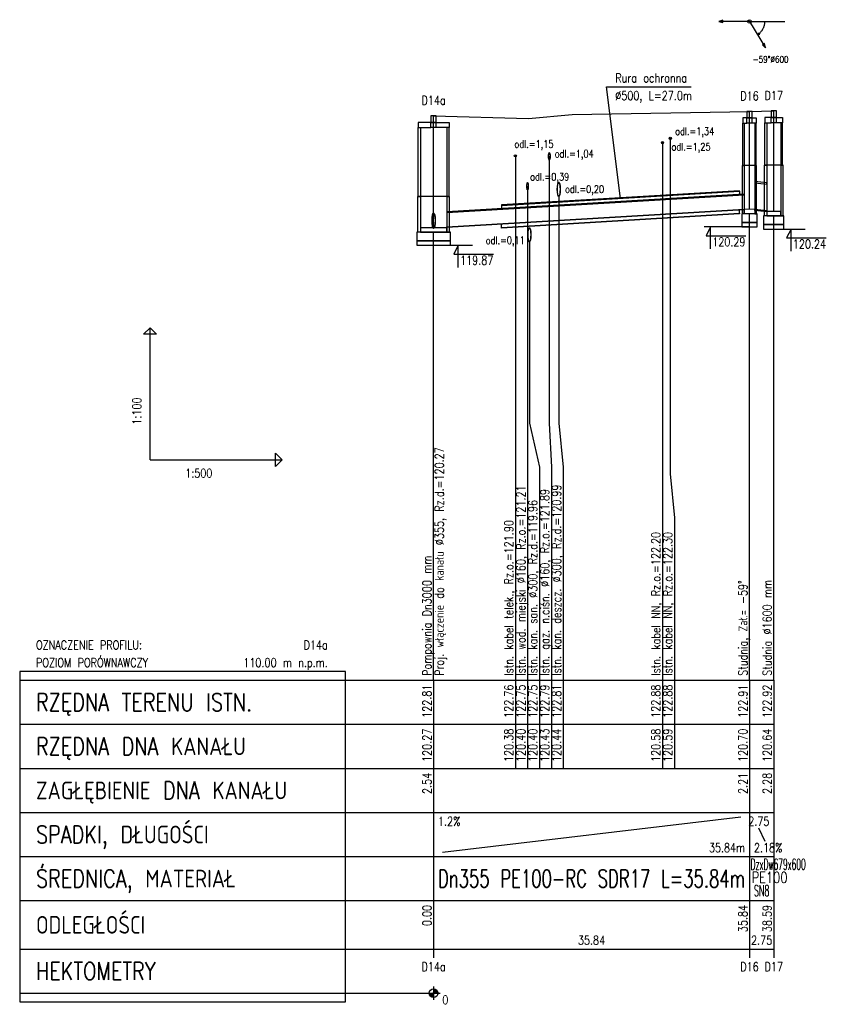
# Model space of a CAD drawing. Header units: metres. Extents: x 40 to 223, y 26 to 250.
import ezdxf
from ezdxf.enums import TextEntityAlignment as Align

# ---------------------------------------------------------------- set-up
doc = ezdxf.new("R2010")
doc.units = ezdxf.units.M
doc.header["$LTSCALE"] = 0.2
for name, color, linetype in [('Liczby', 7, 'CONTINUOUS'), ('Linie_odn', 7, 'CONTINUOUS'), ('Linie_opisowe', 7, 'CONTINUOUS'), ('Linie_tabeli', 7, 'CONTINUOUS'), ('Odcinki', 7, 'CONTINUOUS'), ('Opis_PZ', 7, 'CONTINUOUS'), ('Opis_uzbr_n', 7, 'CONTINUOUS'), ('Opis_uzbr_p', 7, 'CONTINUOUS'), ('Opis_wl', 7, 'CONTINUOUS'), ('Osie', 7, 'CONTINUOUS'), ('Rury_ochr', 7, 'CONTINUOUS'), ('Teksty', 7, 'CONTINUOUS'), ('Teren_istn', 3, 'CONTINUOUS'), ('Uzbr_podz', 7, 'CONTINUOUS'), ('Wezly', 7, 'CONTINUOUS'), ('Wymiary', 7, 'CONTINUOUS')]:
    doc.layers.add(name, color=color, linetype=linetype)
doc.styles.get("Standard").update_dxf_attribs({"font": 'txt.shx'})

msp = doc.modelspace()

# ---------------------------------------------------------------- linework, layer by layer
at = {"layer": 'Liczby'}
for p, q in [((132.92, 28.93), (134.92, 29.07)), ((132.93, 28.86), (134.91, 29.14)), ((132.94, 28.79), (134.9, 29.21)), ((132.96, 28.72), (134.88, 29.28)), ((132.98, 28.66), (134.86, 29.34)), ((133.01, 28.59), (134.83, 29.41)), ((133.04, 28.53), (134.8, 29.47)), ((133.07, 28.47), (134.77, 29.53)), ((133.11, 28.41), (134.73, 29.59)), ((133.15, 28.36), (134.69, 29.64)), ((133.2, 28.31), (134.64, 29.69)), ((133.25, 28.26), (134.59, 29.74)), ((133.3, 28.21), (134.54, 29.79)), ((133.36, 28.17), (134.48, 29.83)), ((133.42, 28.13), (134.42, 29.87)), ((133.48, 28.1), (134.36, 29.9)), ((133.55, 28.07), (134.29, 29.93)), ((133.61, 28.05), (134.23, 29.95)), ((133.68, 28.03), (134.16, 29.97)), ((133.75, 28.02), (134.09, 29.98)), ((133.82, 28.01), (134.02, 29.99)), ((133.89, 28), (133.95, 30)), ((133.92, 30.5), (133.92, 27.5)), ((132.42, 29), (135.42, 29))]:
    msp.add_line(p, q, dxfattribs=at)
msp.add_circle((133.92, 29), 1, dxfattribs=at)
at = {"layer": 'Linie_opisowe'}
for p, q in [((185.86, 222), (185.86, 100)), ((152.48, 219), (152.48, 100)), ((155.24, 212.1), (155.24, 100))]:
    msp.add_line(p, q, dxfattribs=at)
for points in [[(187.62, 223), (187.62, 146.84), (188.56, 136.84), (188.56, 100)], [(160.18, 218.9), (160.18, 158.36), (160.64, 148.36), (160.64, 100)], [(162.32, 209.9), (162.32, 158.36), (163.34, 148.36), (163.34, 100)], [(155.66, 199.6), (155.66, 158.36), (157.94, 148.36), (157.94, 100)]]:
    msp.add_lwpolyline(points, dxfattribs=at)
at = {"layer": 'Linie_tabeli'}
for p, q in [((69.57, 150), (69.57, 180)), ((69.57, 150), (99.57, 150)), ((40, 100), (133.92, 100)), ((133.92, 100), (211.11, 100)), ((133.92, 100), (133.92, 70)), ((133.92, 100), (133.92, 39)), ((152.48, 100), (152.48, 90)), ((155.24, 100), (155.24, 90)), ((157.94, 100), (157.94, 90)), ((160.64, 100), (160.64, 90)), ((163.34, 100), (163.34, 90)), ((185.86, 100), (185.86, 90)), ((188.56, 100), (188.56, 90)), ((205.61, 100), (205.61, 70)), ((211.11, 100), (211.11, 70)), ((211.11, 100), (211.11, 39)), ((40, 90), (133.92, 90)), ((133.92, 90), (211.11, 90)), ((152.48, 90), (152.48, 80)), ((155.24, 90), (155.24, 80)), ((157.94, 90), (157.94, 80)), ((160.64, 90), (160.64, 80)), ((163.34, 90), (163.34, 80)), ((185.86, 90), (185.86, 80)), ((188.56, 90), (188.56, 80)), ((40, 80), (133.92, 80)), ((133.92, 80), (211.11, 80)), ((40, 70), (133.92, 70)), ((133.92, 70), (211.11, 70)), ((133.92, 70), (133.92, 60)), ((205.61, 70), (205.61, 60)), ((135.92, 61), (203.61, 69)), ((207.61, 66.5), (209.11, 63.5)), ((40, 60), (133.92, 60)), ((133.92, 60), (211.11, 60)), ((205.61, 60), (205.61, 50)), ((211.11, 60), (211.11, 50)), ((40, 50), (133.92, 50)), ((133.92, 50), (211.11, 50)), ((133.92, 50), (133.92, 37)), ((205.61, 50), (205.61, 37)), ((211.11, 50), (211.11, 37)), ((40, 39), (133.92, 39)), ((133.92, 39), (211.11, 39)), ((40, 29), (133.92, 29))]:
    msp.add_line(p, q, dxfattribs=at)
for points in [[(205.61, 100), (205.61, 205.87)], [(211.11, 100), (211.11, 205.4)], [(133.92, 100), (133.92, 201.7)]]:
    msp.add_lwpolyline(points, dxfattribs=at)
for points in [[(69.57, 180), (71.07, 178.5), (68.07, 178.5)], [(99.57, 150), (98.07, 148.5), (98.07, 151.5)], [(40, 27), (113.92, 27), (113.92, 102), (40, 102)]]:
    msp.add_lwpolyline(points, close=True, dxfattribs=at)
at = {"layer": 'Odcinki'}
for points in [[(206.81, 212.87), (209.51, 212.57), (209.51, 212.87), (206.81, 213.17)], [(136.92, 206.11), (204.41, 210.16), (204.41, 210.32), (136.92, 206.27)], [(136.92, 202.88), (204.41, 206.93), (204.41, 206.77), (136.92, 202.72)], [(206.81, 206.87), (209.51, 206.57), (209.51, 206.27), (206.81, 206.57)]]:
    msp.add_lwpolyline(points, close=True, dxfattribs=at)
at = {"layer": 'Opis_wl'}
for major_axis in [(0, -1.77), (0, -1.61)]:
    msp.add_ellipse((133.92, 204.31), major_axis=major_axis, ratio=0.2, dxfattribs=at)
at = {"layer": 'Osie'}
for p, q in [((205.61, 249.5), (213.61, 249.5)), ((133.92, 202.7), (133.92, 228.1)), ((205.61, 207), (205.61, 229.1)), ((211.11, 206.4), (211.11, 229.2))]:
    msp.add_line(p, q, dxfattribs=at)
at = {"layer": 'Rury_ochr'}
for p, q in [((203.32, 210.98), (203.32, 210.25)), ((149.32, 207.74), (149.32, 207.01)), ((203.32, 205.98), (203.32, 206.7)), ((149.32, 202.74), (149.32, 203.46))]:
    msp.add_line(p, q, dxfattribs=at)
for points in [[(149.32, 207.74), (203.32, 210.98), (203.32, 211.1), (149.32, 207.86)], [(149.32, 202.74), (203.32, 205.98), (203.32, 205.85), (149.32, 202.61)]]:
    msp.add_lwpolyline(points, close=True, dxfattribs=at)
at = {"layer": 'Teksty'}
for p, q in [((176.32, 209.36), (173.14, 234.67)), ((173.14, 234.67), (192.34, 234.67))]:
    msp.add_line(p, q, dxfattribs=at)
at = {"layer": 'Teren_istn'}
msp.add_lwpolyline([(133.92, 228.1), (155.42, 227.5), (165.36, 228.4), (205.61, 229.1), (211.03, 229.2), (211.11, 229.2)], dxfattribs=at)
at = {"layer": 'Uzbr_podz'}
for centre in [(185.86, 222), (187.62, 223), (152.48, 219)]:
    msp.add_circle(centre, 0.25, dxfattribs=at)
for centre, major_axis in [((160.18, 218.9), (0, -0.84)), ((160.18, 218.9), (0, -0.8)), ((155.24, 212.1), (0, -0.84)), ((155.24, 212.1), (0, -0.8)), ((162.32, 211.4), (0, -1.65)), ((162.32, 211.4), (0, -1.5)), ((155.66, 201.1), (0, -1.65)), ((155.66, 201.1), (0, -1.5))]:
    msp.add_ellipse(centre, major_axis=major_axis, ratio=0.2, dxfattribs=at)
at = {"layer": 'Wezly'}
for p, q in [((134.52, 226.6), (133.32, 226.6)), ((206.21, 227.6), (205.01, 227.6)), ((206.21, 226.41), (205.01, 226.41)), ((211.71, 227.7), (210.51, 227.7)), ((211.71, 226.5), (210.51, 226.5)), ((134.52, 225.4), (133.32, 225.4)), ((206.93, 216.81), (204.29, 216.81)), ((212.83, 216.9), (209.39, 216.9)), ((137.04, 209.8), (130.8, 209.8))]:
    msp.add_line(p, q, dxfattribs=at)
for points in [[(133.3, 226.6), (134.54, 226.6), (134.54, 228.1), (133.3, 228.1)], [(204.98, 227.6), (206.23, 227.6), (206.23, 229.1), (204.98, 229.1)], [(210.49, 227.7), (211.73, 227.7), (211.73, 229.2), (210.49, 229.2)], [(133.32, 226.6), (130.42, 226.6), (130.42, 225.4), (133.32, 225.4)], [(134.52, 226.6), (137.42, 226.6), (137.42, 225.4), (134.52, 225.4)], [(205.01, 227.6), (204.11, 227.6), (204.11, 226.41), (205.01, 226.41)], [(204.41, 216.81), (204.11, 216.81), (204.11, 226.41), (204.41, 226.41)], [(206.21, 227.6), (207.11, 227.6), (207.11, 226.41), (206.21, 226.41)], [(206.81, 216.81), (207.11, 216.81), (207.11, 226.41), (206.81, 226.41)], [(210.51, 227.7), (209.11, 227.7), (209.11, 226.5), (210.51, 226.5)], [(209.51, 216.9), (209.11, 216.9), (209.11, 226.5), (209.51, 226.5)], [(211.71, 227.7), (213.11, 227.7), (213.11, 226.5), (211.71, 226.5)], [(212.71, 216.9), (213.11, 216.9), (213.11, 226.5), (212.71, 226.5)], [(130.92, 209.8), (130.42, 209.8), (130.42, 225.4), (130.92, 225.4)], [(136.92, 209.8), (137.42, 209.8), (137.42, 225.4), (136.92, 225.4)], [(204.41, 205.87), (204.02, 205.87), (204.02, 216.81), (204.41, 216.81)], [(206.81, 205.87), (207.19, 205.87), (207.19, 216.81), (206.81, 216.81)], [(209.51, 205.4), (209, 205.4), (209, 216.9), (209.51, 216.9)], [(212.71, 205.4), (213.22, 205.4), (213.22, 216.9), (212.71, 216.9)], [(130.92, 201.7), (130.32, 201.7), (130.32, 209.8), (130.92, 209.8)], [(136.92, 201.7), (137.52, 201.7), (137.52, 209.8), (136.92, 209.8)], [(203.88, 203.87), (207.34, 203.87), (207.34, 205.87), (203.88, 205.87)], [(205.61, 205.87), (204.41, 205.87), (204.41, 206.93), (205.61, 207), (206.81, 206.87), (206.81, 205.87)], [(209.51, 205.4), (212.71, 205.4), (212.71, 206.4), (209.51, 206.4)], [(203.88, 202.87), (207.34, 202.87), (207.34, 203.87), (203.88, 203.87)], [(208.81, 203.4), (213.41, 203.4), (213.41, 205.4), (208.81, 205.4)], [(208.81, 202.4), (213.41, 202.4), (213.41, 203.4), (208.81, 203.4)], [(130.12, 199.7), (137.72, 199.7), (137.72, 201.7), (130.12, 201.7)], [(130.92, 201.7), (136.92, 201.7), (136.92, 202.7), (130.92, 202.7)], [(130.12, 198.7), (137.72, 198.7), (137.72, 199.7), (130.12, 199.7)]]:
    msp.add_lwpolyline(points, close=True, dxfattribs=at)
at = {"layer": 'Wymiary'}
for p, q in [((205.61, 249.5), (198.61, 249.5)), ((205.61, 249.5), (209.26, 243.53)), ((205.61, 202.87), (195.35, 202.87)), ((196.75, 202.87), (195.75, 200.87)), ((196.75, 197.87), (196.75, 202.87)), ((211.11, 202.4), (218.23, 202.4)), ((215.03, 202.4), (214.03, 200.4)), ((215.03, 197.4), (215.03, 202.4)), ((195.75, 200.87), (204.75, 200.87)), ((214.03, 200.4), (223.03, 200.4)), ((133.92, 198.7), (142.72, 198.7)), ((139.52, 198.7), (138.52, 196.7)), ((138.52, 196.7), (147.52, 196.7)), ((139.52, 193.7), (139.52, 198.7))]:
    msp.add_line(p, q, dxfattribs=at)
for points in [[(198.61, 249.5), (199.57, 249.24), (199.57, 249.76)], [(207.43, 246.51), (207.91, 246.65), (207.78, 246.88)], [(209.26, 243.53), (208.97, 244.49), (208.53, 244.22)]]:
    msp.add_lwpolyline(points, close=True, dxfattribs=at)
msp.add_lwpolyline([(207.43, 246.51), (207.58, 246.61), (207.73, 246.71), (207.87, 246.83), (208, 246.95), (208.13, 247.07), (208.25, 247.2), (208.36, 247.34), (208.47, 247.48), (208.57, 247.63), (208.66, 247.79), (208.74, 247.95), (208.82, 248.11), (208.89, 248.27), (208.94, 248.44), (208.99, 248.62), (209.03, 248.79), (209.07, 248.97), (209.09, 249.14), (209.1, 249.32), (209.11, 249.5)], dxfattribs=at)
msp.add_circle((205.61, 249.5), 0.4, dxfattribs=at)

# ---------------------------------------------------------------- texts
at = {"layer": 'Liczby', "width": 0.8}
for s, height, p in [('-59%%D%%C600', 1.5, (210.4, 240.15)), ('D14a', 2, (133.92, 230.6)), ('D16', 2, (205.61, 231.6)), ('D17', 2, (211.11, 231.7)), ('35.84', 2, (169.76, 40)), ('2.75', 2, (208.36, 40)), ('D14a', 2, (133.92, 34)), ('D16', 2, (205.61, 34)), ('D17', 2, (211.11, 34))]:
    msp.add_text(s, height=height, dxfattribs=at).set_placement(p, align=Align.CENTER)
msp.add_text('1:100', height=2, rotation=90, dxfattribs=at).set_placement((67.57, 158))
for s, p in [('1:500', (77.57, 146)), ('1.2%', (134.92, 67)), ('2.18%', (206.61, 61)), ('0', (135.92, 26.5))]:
    msp.add_text(s, height=2, dxfattribs=at).set_placement(p)
for s, p in [('122.81', (133.42, 99)), ('122.76', (151.98, 99)), ('122.75', (154.74, 99)), ('122.75', (157.44, 99)), ('122.79', (160.14, 99)), ('122.81', (162.84, 99)), ('122.88', (185.36, 99)), ('122.88', (188.06, 99)), ('122.91', (205.11, 99)), ('122.92', (210.61, 99)), ('120.27', (133.42, 89)), ('120.38', (151.98, 89)), ('120.40', (154.74, 89)), ('120.40', (157.44, 89)), ('120.43', (160.14, 89)), ('120.44', (162.84, 89)), ('120.58', (185.36, 89)), ('120.59', (188.06, 89)), ('120.70', (205.11, 89)), ('120.64', (210.61, 89)), ('2.54', (133.42, 79)), ('2.21', (205.11, 79)), ('2.28', (210.61, 79)), ('0.00', (133.42, 49)), ('35.84', (205.11, 49)), ('38.59', (210.61, 49))]:
    msp.add_text(s, height=2, rotation=90, dxfattribs=at).set_placement(p, align=Align.RIGHT)
for s, p in [('2.75', (210.11, 67)), ('35.84m', (204.61, 61))]:
    msp.add_text(s, height=2, dxfattribs=at).set_placement(p, align=Align.RIGHT)
at = {"layer": 'Liczby'}
for s, height, width, p, p2 in [('DzxDw679x600', 2.5, 0.43907, (205.85, 57), (218.36, 57)), ('Dn355 PE100-RC SDR17 L=35.84m', 4, 0.64476, (134.92, 53), (204.61, 53)), ('PE100', 2.5, 0.801649, (206.11, 54), (214.21, 54)), ('SN8', 2.5, 0.52527, (206.61, 51), (210.11, 51))]:
    msp.add_text(s, height=height, dxfattribs=dict(at, width=width)).set_placement(p, p2, align=Align.FIT)
at = {"layer": 'Linie_odn', "width": 0.8}
for s, p in [('Rura ochronna', (175.14, 235.67)), ('%%c500, L=27.0m', (175.14, 231.67))]:
    msp.add_text(s, height=2, dxfattribs=at).set_placement(p)
at = {"layer": 'Linie_tabeli', "width": 0.8}
for s, height, p in [('OZNACZENIE PROFILU:', 2, (43.7, 107)), ('POZIOM PORÓWNAWCZY', 2, (43.7, 103)), ('RZĘDNA TERENU ISTN.', 4, (43.7, 93)), ('RZĘDNA DNA KANAŁU', 4, (43.7, 83)), ('ZAGŁĘBIENIE DNA KANAŁU', 4, (43.7, 73)), ('SPADKI, DŁUGOŚCI', 4, (43.7, 63)), ('ŚREDNICA, MATERIAŁ', 4, (43.7, 53)), ('ODLEGŁOŚCI', 4, (43.7, 42.5)), ('HEKTOMETRY', 4, (43.7, 32))]:
    msp.add_text(s, height=height, dxfattribs=at).set_placement(p)
for s, p in [('D14a', (109.92, 107)), ('110.00 m n.p.m.', (109.92, 103))]:
    msp.add_text(s, height=2, dxfattribs=at).set_placement(p, align=Align.RIGHT)
at = {"layer": 'Opis_PZ', "width": 0.8}
for s, p in [('Pompownia Dn3000 mm', (133.42, 101)), ('Studnia, Zał.= -59%%D', (205.11, 101)), ('Studnia ∅1600 mm', (210.61, 101))]:
    msp.add_text(s, height=2, rotation=90, dxfattribs=at).set_placement(p)
at = {"layer": 'Opis_uzbr_n', "width": 0.8}
for s, p in [('Istn. gaz. n.ciśn. %%C160, Rz.o.=121.89', (160.14, 101)), ('Istn. kan. deszcz. %%C300, Rz.d.=120.99', (162.84, 101)), ('Istn. kabel NN, Rz.o.=122.20', (185.36, 101)), ('Istn. kabel NN, Rz.o.=122.30', (188.06, 101))]:
    msp.add_text(s, height=2, rotation=90, dxfattribs=at).set_placement(p)
at = {"layer": 'Opis_uzbr_p', "width": 0.8}
for s, p in [('Istn. wod. miejski %%C160, Rz.o.=121.21', (154.74, 101)), ('Istn. kan. san. %%C300, Rz.d.=119.96', (157.44, 101)), ('Istn. kabel telek., Rz.o.=121.90', (151.98, 101))]:
    msp.add_text(s, height=2, rotation=90, dxfattribs=at).set_placement(p)
at = {"layer": 'Opis_wl', "width": 0.8}
msp.add_text('Proj. włączenie do kanału %%C355, Rz.d.=120.27', height=2, rotation=90, dxfattribs=at).set_placement((136.22, 101))
at = {"layer": 'Uzbr_podz', "width": 0.8}
for s, p in [('odl.=1,34', (197.6, 223.73)), ('odl.=1,15', (161.13, 220.83)), ('odl.=1,25', (196.77, 220.21)), ('odl.=1,04', (170.25, 218.64)), ('odl.=0,39', (164.7, 213.41)), ('odl.=0,20', (172.61, 210.59)), ('odl.=0,11', (154.61, 198.99))]:
    msp.add_text(s, height=1.7, dxfattribs=at).set_placement(p, align=Align.RIGHT)
at = {"layer": 'Wymiary', "width": 0.8}
for s, p in [('120.29', (197.15, 198.47)), ('120.24', (215.43, 198)), ('119.87', (139.92, 194.3))]:
    msp.add_text(s, height=2, dxfattribs=at).set_placement(p)

doc.saveas('drawing.dxf')
